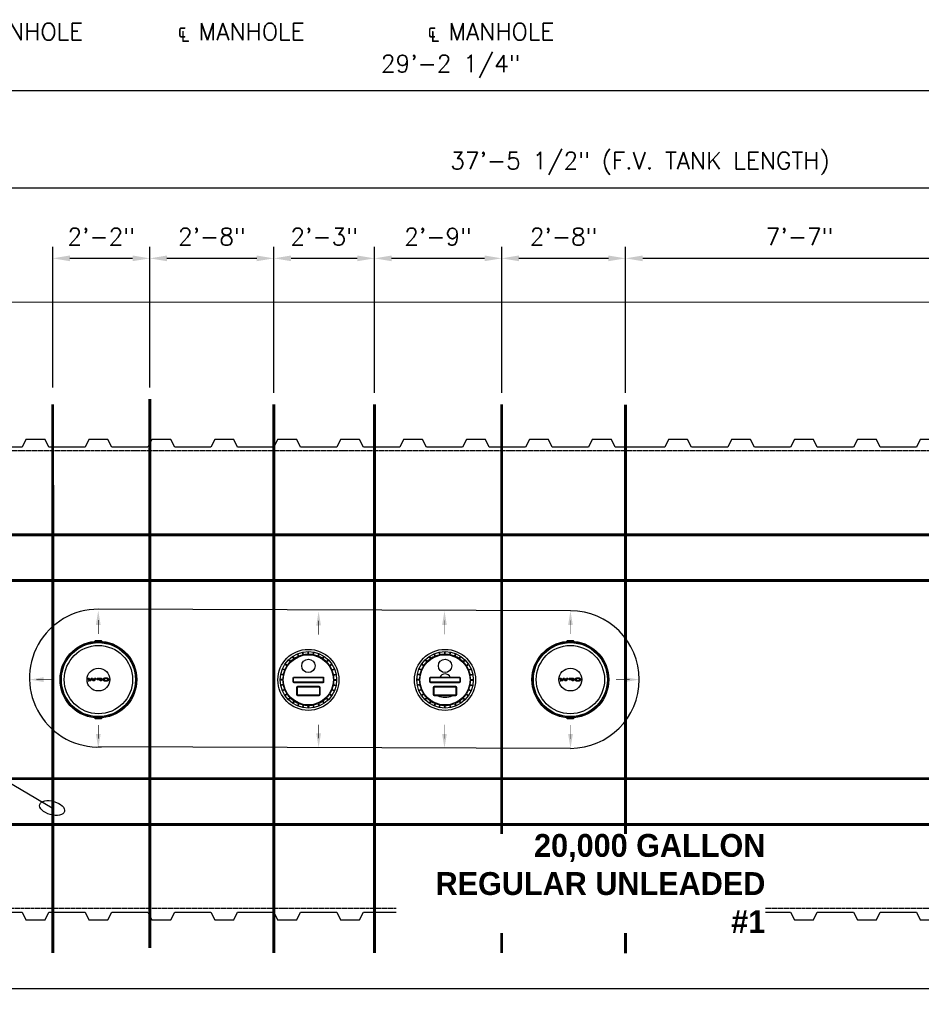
# Model space of a CAD drawing. Extents: x 2893 to 4079, y -406 to 622.
# Tile 32 of 53: x 3336 to 3572, y -18 to 240. Entities that reach past the tile are written whole.
import ezdxf

# ---------------------------------------------------------------- set-up
doc = ezdxf.new("R2010")
doc.units = 0
doc.header["$MEASUREMENT"] = 0
for name, pattern in [('CENTER1', [0.6625, 0.5, -0.075, 0.0125, -0.075]), ('HIDDEN3', [0.1875, 0.125, -0.0625]), ('TANK-SLAB$0$DASHED', [0.75, 0.5, -0.25])]:
    doc.linetypes.add(name, pattern=pattern)
doc.layers.get('0').update_dxf_attribs({"linetype": 'CONTINUOUS'})
for name, color, linetype in [('CENTERLINE', 3, 'CENTER1'), ('DIM', 3, 'CONTINUOUS'), ('REBAR', 4, 'TANK-SLAB$0$DASHED'), ('TANK-DESCRIPTION', 3, 'CONTINUOUS'), ('TANK-MANHOLE-COVER-18', 2, 'CONTINUOUS'), ('TANK-MANHOLE-COVER-HATCH-18', 7, 'CONTINUOUS'), ('TANK-MANWAY', 5, 'CONTINUOUS'), ('TANK-SLAB', 6, 'CONTINUOUS'), ('TANK-SLOPE', 3, 'CONTINUOUS'), ('TANK-UST', 5, 'CONTINUOUS'), ('TEXT', 3, 'CONTINUOUS')]:
    doc.layers.add(name, color=color, linetype=linetype)
doc.layers.add('FREEZE-LINES', color=8, linetype='CONTINUOUS', plot=False)
doc.styles.add('BOLD', font='bold', dxfattribs={"height": 7.2})
doc.styles.add('SIMPLEX', font='simplex')
doc.styles.add('TANK-SLAB$0$SIMPLEX', font='simplex')
doc.dimstyles.new('DIM48', dxfattribs={"dimscale": 48, "dimtxt": 0.09375, "dimasz": 0.09375, "dimexe": 0.0625, "dimexo": 0.0625, "dimgap": 0.0625, "dimtad": 1, "dimdec": 4, "dimzin": 3, "dimdsep": 46, "dimlunit": 4, "dimtxsty": 'SIMPLEX', "dimcen": 0, "dimclrd": 3, "dimclre": 3, "dimclrt": 3, "dimadec": 0, "dimazin": 0, "dimtfac": 1, "dimtdec": 4, "dimtofl": 0, "dimtmove": 2, "dimatfit": 3, "dimfxl": 1, "dimfrac": 2, "dimtolj": 1, "dimtzin": 3, "dimarcsym": 0})

# ---------------------------------------------------------------- blocks, each defined once
blk = doc.blocks.new('*D13')
at = {"layer": 'DIM', "color": 3, "lineweight": -2, "transparency": 16777216}
for p, q in [((3284.25, 3.68), (3071.09, 3.68)), ((3074.09, -27.82), (3074.09, -0.82)), ((3334.3, -32.32), (3071.09, -32.32))]:
    blk.add_line(p, q, dxfattribs=at)
at = {"layer": 'DIM', "color": 3, "transparency": 16777216}
for points in [[(3073.34, -0.82), (3074.84, -0.82), (3074.09, 3.68)], [(3073.34, -27.82), (3074.84, -27.82), (3074.09, -32.32)]]:
    blk.add_solid(points, dxfattribs=at)
at = {"layer": 'DIM', "color": 3, "transparency": 16777216, "insert": (3068.42, -14.32), "char_height": 4.5, "attachment_point": 5, "rotation": 90, "style": 'SIMPLEX'}
blk.add_mtext('\\A1;3\'-0"', dxfattribs=at)
blk = doc.blocks.new('*D33')
at = {"layer": 'DIM', "color": 3, "lineweight": -2, "transparency": 16777216}
blk.add_line((3619.28, 221.12), (3278.03, 221.12), dxfattribs=at)
at = {"layer": 'DIM', "color": 3, "transparency": 16777216}
for points in [[(3278.03, 221.87), (3278.03, 220.37), (3273.53, 221.12)], [(3619.28, 221.87), (3619.28, 220.37), (3623.78, 221.12)]]:
    blk.add_solid(points, dxfattribs=at)
at = {"layer": 'DIM', "color": 3, "transparency": 16777216, "insert": (3448.66, 227.54), "char_height": 4.5, "attachment_point": 5, "style": 'SIMPLEX'}
blk.add_mtext('\\A1;29\'-2 1/4"', dxfattribs=at)
blk = doc.blocks.new('*D40')
at = {"layer": 'DIM', "color": 3, "lineweight": -2, "transparency": 16777216}
for p, q in [((3718.52, 195.65), (3278.03, 195.65)), ((3723.02, 192.68), (3723.02, 192.65))]:
    blk.add_line(p, q, dxfattribs=at)
at = {"layer": 'DIM', "color": 3, "transparency": 16777216}
for points in [[(3278.03, 196.4), (3278.03, 194.9), (3273.53, 195.65)], [(3718.52, 196.4), (3718.52, 194.9), (3723.02, 195.65)]]:
    blk.add_solid(points, dxfattribs=at)
at = {"layer": 'DIM', "color": 3, "transparency": 16777216, "insert": (3498.28, 202.08), "char_height": 4.5, "attachment_point": 5, "style": 'SIMPLEX'}
blk.add_mtext('\\A1;37\'-5 1/2" (F.V. TANK LENGTH)', dxfattribs=at)
blk = doc.blocks.new('*D41')
at = {"layer": 'DIM', "color": 3, "lineweight": -2, "transparency": 16777216}
for p, q in [((3260.46, 3.67), (3182.41, 3.67)), ((3185.41, -27.83), (3185.41, -0.83)), ((3355.25, -32.33), (3182.41, -32.33))]:
    blk.add_line(p, q, dxfattribs=at)
at = {"layer": 'DIM', "color": 3, "transparency": 16777216}
for points in [[(3184.66, -0.83), (3186.16, -0.83), (3185.41, 3.67)], [(3184.66, -27.83), (3186.16, -27.83), (3185.41, -32.33)]]:
    blk.add_solid(points, dxfattribs=at)
at = {"layer": 'DIM', "color": 3, "transparency": 16777216, "insert": (3179.74, -14.33), "char_height": 4.5, "attachment_point": 5, "rotation": 90, "style": 'SIMPLEX'}
blk.add_mtext('\\A1;3\'-0"', dxfattribs=at)
blk = doc.blocks.new('*D50')
at = {"color": 3, "lineweight": -2, "transparency": 16777216}
for p, q in [((3369.76, 143.32), (3369.76, 180.2)), ((3402.29, 141.94), (3402.29, 180.2)), ((3397.79, 177.2), (3374.26, 177.2))]:
    blk.add_line(p, q, dxfattribs=at)
at = {"color": 3, "transparency": 16777216}
for points in [[(3374.26, 177.95), (3374.26, 176.45), (3369.76, 177.2)], [(3397.79, 177.95), (3397.79, 176.45), (3402.29, 177.2)]]:
    blk.add_solid(points, dxfattribs=at)
at = {"color": 3, "transparency": 16777216, "insert": (3386.02, 182.88), "char_height": 4.5, "attachment_point": 5, "style": 'SIMPLEX'}
blk.add_mtext('\\A1;2\'-8"', dxfattribs=at)
blk = doc.blocks.new('*D51')
at = {"color": 3, "lineweight": -2, "transparency": 16777216}
for p, q in [((3344.31, 143.32), (3344.31, 180.2)), ((3369.76, 143.32), (3369.76, 180.2)), ((3365.26, 177.2), (3348.81, 177.2))]:
    blk.add_line(p, q, dxfattribs=at)
at = {"color": 3, "transparency": 16777216}
for points in [[(3348.81, 177.95), (3348.81, 176.45), (3344.31, 177.2)], [(3365.26, 177.95), (3365.26, 176.45), (3369.76, 177.2)]]:
    blk.add_solid(points, dxfattribs=at)
at = {"color": 3, "transparency": 16777216, "insert": (3357.03, 182.88), "char_height": 4.5, "attachment_point": 5, "style": 'SIMPLEX'}
blk.add_mtext('\\A1;2\'-2"', dxfattribs=at)
blk = doc.blocks.new('*D53')
at = {"color": 3, "lineweight": -2, "transparency": 16777216}
for p, q in [((3462.02, 141.94), (3462.02, 180.2)), ((3494.49, 144.94), (3494.49, 180.2)), ((3489.99, 177.2), (3466.52, 177.2))]:
    blk.add_line(p, q, dxfattribs=at)
at = {"color": 3, "transparency": 16777216}
for points in [[(3466.52, 177.95), (3466.52, 176.45), (3462.02, 177.2)], [(3489.99, 177.95), (3489.99, 176.45), (3494.49, 177.2)]]:
    blk.add_solid(points, dxfattribs=at)
at = {"color": 3, "transparency": 16777216, "insert": (3478.26, 182.88), "char_height": 4.5, "attachment_point": 5, "style": 'SIMPLEX'}
blk.add_mtext('\\A1;2\'-8"', dxfattribs=at)
blk = doc.blocks.new('*D54')
at = {"color": 3, "lineweight": -2, "transparency": 16777216}
for p, q in [((3428.67, 141.94), (3428.67, 180.2)), ((3462.02, 141.94), (3462.02, 180.2)), ((3457.52, 177.2), (3433.17, 177.2))]:
    blk.add_line(p, q, dxfattribs=at)
at = {"color": 3, "transparency": 16777216}
for points in [[(3433.17, 177.95), (3433.17, 176.45), (3428.67, 177.2)], [(3457.52, 177.95), (3457.52, 176.45), (3462.02, 177.2)]]:
    blk.add_solid(points, dxfattribs=at)
at = {"color": 3, "transparency": 16777216, "insert": (3445.34, 182.88), "char_height": 4.5, "attachment_point": 5, "style": 'SIMPLEX'}
blk.add_mtext('\\A1;2\'-9"', dxfattribs=at)
blk = doc.blocks.new('*D55')
at = {"color": 3, "lineweight": -2, "transparency": 16777216}
for p, q in [((3402.29, 141.94), (3402.29, 180.2)), ((3428.67, 141.94), (3428.67, 180.2)), ((3424.17, 177.2), (3406.79, 177.2))]:
    blk.add_line(p, q, dxfattribs=at)
at = {"color": 3, "transparency": 16777216}
for points in [[(3406.79, 177.95), (3406.79, 176.45), (3402.29, 177.2)], [(3424.17, 177.95), (3424.17, 176.45), (3428.67, 177.2)]]:
    blk.add_solid(points, dxfattribs=at)
at = {"color": 3, "transparency": 16777216, "insert": (3415.48, 182.88), "char_height": 4.5, "attachment_point": 5, "style": 'SIMPLEX'}
blk.add_mtext('\\A1;2\'-3"', dxfattribs=at)
blk = doc.blocks.new('*D56')
at = {"color": 3, "lineweight": -2, "transparency": 16777216}
for p, q in [((3494.49, 141.94), (3494.49, 180.2)), ((3585.79, 141.94), (3585.79, 180.2)), ((3581.29, 177.2), (3498.99, 177.2))]:
    blk.add_line(p, q, dxfattribs=at)
at = {"color": 3, "transparency": 16777216}
for points in [[(3498.99, 177.95), (3498.99, 176.45), (3494.49, 177.2)], [(3581.29, 177.95), (3581.29, 176.45), (3585.79, 177.2)]]:
    blk.add_solid(points, dxfattribs=at)
at = {"color": 3, "transparency": 16777216, "insert": (3540.14, 182.88), "char_height": 4.5, "attachment_point": 5, "style": 'SIMPLEX'}
blk.add_mtext('\\A1;7\'-7"', dxfattribs=at)

msp = doc.modelspace()

# ---------------------------------------------------------------- hatches: boundary and pattern name
at = {"layer": 'TANK-MANHOLE-COVER-HATCH-18', "linetype": 'Continuous'}
for points in [[(3355.2675, 67.06905), (3355.62838, 67.06899), (3355.16034, 66.33223), (3354.85298, 66.33229), (3354.57728, 66.89217), (3354.30138, 66.33239), (3353.99402, 66.33244), (3353.52625, 67.06937), (3353.88712, 67.0693), (3354.14361, 66.50805), (3354.39756, 67.06921), (3354.75706, 67.06915), (3355.01081, 66.50789)], [(3353.75664, 66.32837, -1), (3353.6057, 66.3284, -1)], [(3479.0175, 67.06905), (3479.37838, 67.06899), (3478.91034, 66.33223), (3478.60298, 66.33229), (3478.32728, 66.89217), (3478.05138, 66.33239), (3477.74402, 66.33244), (3477.27625, 67.06937), (3477.63712, 67.0693), (3477.89361, 66.50805), (3478.14756, 67.06921), (3478.50706, 67.06915), (3478.76081, 66.50789)], [(3477.50664, 66.32837, -1), (3477.3557, 66.3284, -1)]]:
    msp.add_hatch(color=7, dxfattribs=at).paths.add_polyline_path(points)
h = msp.add_hatch(color=7, dxfattribs=at)
h.paths.add_polyline_path([(3356.04001, 67.03461), (3356.11686, 67.05381), (3356.19919, 67.06477), (3356.28426, 67.06887), (3357.09383, 67.06873), (3357.09369, 66.33188), (3356.74929, 66.33195), (3356.74934, 66.61598), (3356.28418, 66.61606), (3356.19911, 66.62019), (3356.11678, 66.63119), (3356.03994, 66.64904), (3355.97134, 66.67512), (3355.91372, 66.70532), (3355.86844, 66.741), (3355.83826, 66.7808), (3355.8218, 66.82197), (3355.82181, 66.86313), (3355.83829, 66.90429), (3355.86848, 66.94271), (3355.91377, 66.97838), (3355.9714, 67.00993)])
h.paths.add_polyline_path([(3356.7494, 66.95353), (3356.28424, 66.95361), (3356.22524, 66.9495), (3356.17035, 66.93854), (3356.12369, 66.92071), (3356.08664, 66.89739), (3356.06468, 66.87132), (3356.05645, 66.84251), (3356.06467, 66.81369), (3356.08662, 66.78624), (3356.12367, 66.76291), (3356.17032, 66.74644), (3356.2252, 66.73408), (3356.2842, 66.73132), (3356.74936, 66.73124)], flags=16)
h = msp.add_hatch(color=7, dxfattribs=at)
h.paths.add_polyline_path([(3357.5617, 66.89575), (3357.62757, 66.9369), (3357.70579, 66.97394), (3357.79498, 67.00548), (3357.89241, 67.03153), (3357.9967, 67.05072), (3358.1051, 67.06306), (3358.21761, 67.06852), (3358.33013, 67.06576), (3358.4399, 67.05751), (3358.54692, 67.04102), (3358.64846, 67.01905), (3358.74176, 66.99022), (3358.82545, 66.9559), (3358.8968, 66.91609), (3358.95716, 66.87217), (3359.00244, 66.82551), (3359.0261, 66.78846), (3359.04359, 66.75141), (3359.05181, 66.69927), (3359.04357, 66.6485), (3359.02023, 66.59773), (3358.98181, 66.54972), (3358.94564, 66.51832), (3358.89672, 66.48387), (3358.82536, 66.44409), (3358.74165, 66.4098), (3358.64834, 66.381), (3358.5468, 66.35769), (3358.43977, 66.34262), (3358.33, 66.33303), (3358.21748, 66.33168), (3358.10497, 66.33719), (3357.99657, 66.34956), (3357.89229, 66.36879), (3357.79487, 66.39488), (3357.70569, 66.42645), (3357.62748, 66.46351), (3357.56163, 66.50469), (3357.50949, 66.54998), (3357.47108, 66.59801), (3357.44776, 66.64879), (3357.43954, 66.69956), (3357.44778, 66.7517), (3357.47112, 66.80109), (3357.50955, 66.84911)])
h.paths.add_polyline_path([(3357.79769, 66.79005), (3357.77435, 66.74615), (3357.76611, 66.6995), (3357.77434, 66.65421), (3357.79765, 66.6103), (3357.83744, 66.56913), (3357.89095, 66.53207), (3357.9568, 66.5005), (3358.03227, 66.47716), (3358.11459, 66.45931), (3358.20104, 66.45106), (3358.29023, 66.45105), (3358.37667, 66.45926), (3358.459, 66.47709), (3358.53448, 66.5004), (3358.60035, 66.53195), (3358.65249, 66.56898), (3358.69229, 66.61014), (3358.717, 66.65404), (3358.72524, 66.69932), (3358.71702, 66.74598), (3358.69233, 66.78989), (3358.65254, 66.83106), (3358.60041, 66.86812), (3358.53455, 66.89832), (3358.45908, 66.92303), (3358.37676, 66.93951), (3358.29032, 66.94776), (3358.20113, 66.94778), (3358.11468, 66.93956), (3358.03235, 66.92311), (3357.95688, 66.89842), (3357.89101, 66.86825), (3357.83749, 66.83121)], flags=16)
h = msp.add_hatch(color=7, dxfattribs=at)
h.paths.add_polyline_path([(3479.79001, 67.03461), (3479.86686, 67.05381), (3479.94919, 67.06477), (3480.03426, 67.06887), (3480.84383, 67.06873), (3480.84369, 66.33188), (3480.49929, 66.33195), (3480.49934, 66.61598), (3480.03418, 66.61606), (3479.94911, 66.62019), (3479.86678, 66.63119), (3479.78994, 66.64904), (3479.72134, 66.67512), (3479.66372, 66.70532), (3479.61844, 66.741), (3479.58826, 66.7808), (3479.5718, 66.82197), (3479.57181, 66.86313), (3479.58829, 66.90429), (3479.61848, 66.94271), (3479.66377, 66.97838), (3479.7214, 67.00993)])
h.paths.add_polyline_path([(3480.4994, 66.95353), (3480.03424, 66.95361), (3479.97524, 66.9495), (3479.92035, 66.93854), (3479.87369, 66.92071), (3479.83664, 66.89739), (3479.81468, 66.87132), (3479.80645, 66.84251), (3479.81467, 66.81369), (3479.83662, 66.78624), (3479.87367, 66.76291), (3479.92032, 66.74644), (3479.9752, 66.73408), (3480.0342, 66.73132), (3480.49936, 66.73124)], flags=16)
h = msp.add_hatch(color=7, dxfattribs=at)
h.paths.add_polyline_path([(3481.3117, 66.89575), (3481.37757, 66.9369), (3481.45579, 66.97394), (3481.54498, 67.00548), (3481.64241, 67.03153), (3481.7467, 67.05072), (3481.8551, 67.06306), (3481.96761, 67.06852), (3482.08013, 67.06576), (3482.1899, 67.05751), (3482.29692, 67.04102), (3482.39846, 67.01905), (3482.49176, 66.99022), (3482.57545, 66.9559), (3482.6468, 66.91609), (3482.70716, 66.87217), (3482.75244, 66.82551), (3482.7761, 66.78846), (3482.79359, 66.75141), (3482.80181, 66.69927), (3482.79357, 66.6485), (3482.77023, 66.59773), (3482.73181, 66.54972), (3482.69564, 66.51832), (3482.64672, 66.48387), (3482.57536, 66.44409), (3482.49165, 66.4098), (3482.39834, 66.381), (3482.2968, 66.35769), (3482.18977, 66.34262), (3482.08, 66.33303), (3481.96748, 66.33168), (3481.85497, 66.33719), (3481.74657, 66.34956), (3481.64229, 66.36879), (3481.54487, 66.39488), (3481.45569, 66.42645), (3481.37748, 66.46351), (3481.31163, 66.50469), (3481.25949, 66.54998), (3481.22108, 66.59801), (3481.19776, 66.64879), (3481.18954, 66.69956), (3481.19778, 66.7517), (3481.22112, 66.80109), (3481.25955, 66.84911)])
h.paths.add_polyline_path([(3481.54769, 66.79005), (3481.52435, 66.74615), (3481.51611, 66.6995), (3481.52434, 66.65421), (3481.54765, 66.6103), (3481.58744, 66.56913), (3481.64095, 66.53207), (3481.7068, 66.5005), (3481.78227, 66.47716), (3481.86459, 66.45931), (3481.95104, 66.45106), (3482.04023, 66.45105), (3482.12667, 66.45926), (3482.209, 66.47709), (3482.28448, 66.5004), (3482.35035, 66.53195), (3482.40249, 66.56898), (3482.44229, 66.61014), (3482.467, 66.65404), (3482.47524, 66.69932), (3482.46702, 66.74598), (3482.44233, 66.78989), (3482.40254, 66.83106), (3482.35041, 66.86812), (3482.28455, 66.89832), (3482.20908, 66.92303), (3482.12676, 66.93951), (3482.04032, 66.94776), (3481.95113, 66.94778), (3481.86468, 66.93956), (3481.78235, 66.92311), (3481.70688, 66.89842), (3481.64101, 66.86825), (3481.58749, 66.83121)], flags=16)

# ---------------------------------------------------------------- linework, layer by layer
at = {"layer": 'CENTERLINE'}
msp.add_line((3494.49354, 141.94268), (3494.49354, 180.2706), dxfattribs=at)
at = {"layer": 'FREEZE-LINES', "linetype": 'Continuous'}
msp.add_line((2892.65601, -14.31593), (4008.65601, -14.31593), dxfattribs=at)
at = {"layer": 'REBAR', "const_width": 0.75}
for points in [[(3369.75541, 140.32023), (3369.75955, -3.68932)], [(3344.30846, 138.94103), (3344.3126, -5.06852)], [(3402.2863, 138.94103), (3402.29045, -5.06852)], [(3428.66536, 138.94009), (3428.66122, -5.06946)], [(3462.02149, 138.94009), (3462.01734, -5.06946)], [(3494.49384, 138.8518), (3494.4897, -5.15775)], [(3305.79583, 104.68407), (3683.78419, 104.68407)], [(3305.79583, 92.68407), (3683.78419, 92.68407)], [(3305.79583, 40.68407), (3683.78419, 40.68407)], [(3305.79583, 28.68407), (3683.78419, 28.68407)]]:
    msp.add_lwpolyline(points, dxfattribs=at)
at = {"layer": 'TANK-MANHOLE-COVER-18', "color": 1, "linetype": 'Continuous'}
for p, q in [((3356.93826, 56.57733), (3357.19764, 56.83799)), ((3480.68826, 56.57733), (3480.94764, 56.83799))]:
    msp.add_line(p, q, dxfattribs=at)
at = {"layer": 'TANK-MANHOLE-COVER-18', "color": 4, "linetype": 'Continuous'}
for points in [[(3355.58213, 76.97039), (3356.99133, 76.97014, -0.196009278), (3357.03502, 76.95232), (3357.29131, 76.7016, -0.904675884), (3357.28771, 56.66463), (3357.03133, 56.41401, -0.196009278), (3356.98762, 56.3962), (3355.57843, 56.39645, -0.196009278), (3355.53473, 56.41428), (3355.2786, 56.66484, -0.904814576), (3355.28221, 76.70212), (3355.53843, 76.95259, -0.196009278)], [(3479.33213, 76.97039), (3480.74133, 76.97014, -0.196009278), (3480.78502, 76.95232), (3481.04131, 76.7016, -0.904675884), (3481.03771, 56.66463), (3480.78133, 56.41401, -0.196009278), (3480.73762, 56.3962), (3479.32843, 56.39645, -0.196009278), (3479.28473, 56.41428), (3479.0286, 56.66484, -0.904814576), (3479.03221, 76.70212), (3479.28843, 76.95259, -0.196009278)]]:
    msp.add_lwpolyline(points, format="xyb", close=True, dxfattribs=at)
at = {"layer": 'TANK-MANHOLE-COVER-18', "color": 1, "linetype": 'Continuous'}
for points in [[(3355.38638, 56.92741, -0.912362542), (3355.38989, 76.43951), (3355.42611, 76.36425, -0.044356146), (3357.1471, 76.36382), (3357.18201, 76.43919, -0.912362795), (3357.17849, 56.92708), (3357.14361, 57.00247, -0.044356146), (3355.42263, 57.00266)], [(3357.1167, 76.3954), (3357.14491, 76.45693), (3356.90346, 76.69847), (3355.66853, 76.6987), (3355.42699, 76.45724), (3355.45641, 76.3958, -0.042658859)], [(3479.13638, 56.92741, -0.912362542), (3479.13989, 76.43951), (3479.17611, 76.36425, -0.044356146), (3480.8971, 76.36382), (3480.93201, 76.43919, -0.912362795), (3480.92849, 56.92708), (3480.89361, 57.00247, -0.044356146), (3479.17263, 57.00266)], [(3480.8667, 76.3954), (3480.89491, 76.45693), (3480.65346, 76.69847), (3479.41853, 76.6987), (3479.17699, 76.45724), (3479.20641, 76.3958, -0.042658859)], [(3357.1132, 56.9709), (3357.1414, 56.90935), (3356.89985, 56.6679), (3355.66492, 56.66812), (3355.42347, 56.90966), (3355.45292, 56.97109, 0.042658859)], [(3480.8632, 56.9709), (3480.8914, 56.90935), (3480.64985, 56.6679), (3479.41492, 56.66812), (3479.17347, 56.90966), (3479.20292, 56.97109, 0.042658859)]]:
    msp.add_lwpolyline(points, format="xyb", close=True, dxfattribs=at)
at = {"layer": 'TANK-MANHOLE-COVER-18', "color": 2, "linetype": 'Continuous'}
for centre, radius in [((3356.28419, 66.6833), 9.70655), ((3356.28419, 66.6833), 8.9505), ((3480.03419, 66.6833), 9.70655), ((3480.03419, 66.6833), 8.9505), ((3356.28419, 66.6833), 2.98304), ((3480.03419, 66.6833), 2.98304)]:
    msp.add_circle(centre, radius, dxfattribs=at)
at = {"layer": 'TANK-MANHOLE-COVER-HATCH-18', "color": 7, "linetype": 'Continuous'}
for points in [[(3355.16034, 66.33223), (3354.85298, 66.33229), (3354.57728, 66.89217), (3354.30138, 66.33239), (3353.99402, 66.33244), (3353.52625, 67.06937), (3353.88712, 67.0693), (3354.14361, 66.50805), (3354.39756, 67.06921), (3354.75706, 67.06915), (3355.01081, 66.50789), (3355.2675, 67.06905), (3355.62838, 67.06899)], [(3356.04001, 67.03461), (3356.11686, 67.05381), (3356.19919, 67.06477), (3356.28426, 67.06887), (3357.09383, 67.06873), (3357.09369, 66.33188), (3356.74929, 66.33195), (3356.74934, 66.61598), (3356.28418, 66.61606), (3356.19911, 66.62019), (3356.11678, 66.63119), (3356.03994, 66.64904), (3355.97134, 66.67512), (3355.91372, 66.70532), (3355.86844, 66.741), (3355.83826, 66.7808), (3355.8218, 66.82197), (3355.82181, 66.86313), (3355.83829, 66.90429), (3355.86848, 66.94271), (3355.91377, 66.97838), (3355.9714, 67.00993)], [(3356.17035, 66.93854), (3356.22524, 66.9495), (3356.28424, 66.95361), (3356.7494, 66.95353), (3356.74936, 66.73124), (3356.2842, 66.73132), (3356.2252, 66.73408), (3356.17032, 66.74644), (3356.12367, 66.76291), (3356.08662, 66.78624), (3356.06467, 66.81369), (3356.05645, 66.84251), (3356.06468, 66.87132), (3356.08664, 66.89739), (3356.12369, 66.92071)], [(3357.43954, 66.69956), (3357.44776, 66.64879), (3357.47108, 66.59801), (3357.50949, 66.54998), (3357.56163, 66.50469), (3357.62748, 66.46351), (3357.70569, 66.42645), (3357.79487, 66.39488), (3357.89229, 66.36879), (3357.99657, 66.34956), (3358.10497, 66.33719), (3358.21748, 66.33168), (3358.33, 66.33303), (3358.43977, 66.34262), (3358.5468, 66.35769), (3358.64834, 66.381), (3358.74165, 66.4098), (3358.82536, 66.44409), (3358.89672, 66.48387), (3358.94564, 66.51832), (3358.98181, 66.54972), (3359.02023, 66.59773), (3359.04357, 66.6485), (3359.05181, 66.69927), (3359.04359, 66.75141), (3359.0261, 66.78846), (3359.00244, 66.82551), (3358.95716, 66.87217), (3358.8968, 66.91609), (3358.82545, 66.9559), (3358.74176, 66.99022), (3358.64846, 67.01905), (3358.54692, 67.04102), (3358.4399, 67.05751), (3358.33013, 67.06576), (3358.21761, 67.06852), (3358.1051, 67.06306), (3357.9967, 67.05072), (3357.89241, 67.03153), (3357.79498, 67.00548), (3357.70579, 66.97394), (3357.62757, 66.9369), (3357.5617, 66.89575), (3357.50955, 66.84911), (3357.47112, 66.80109), (3357.44778, 66.7517)], [(3357.95688, 66.89842), (3357.89101, 66.86825), (3357.83749, 66.83121), (3357.79769, 66.79005), (3357.77435, 66.74615), (3357.76611, 66.6995), (3357.77434, 66.65421), (3357.79765, 66.6103), (3357.83744, 66.56913), (3357.89095, 66.53207), (3357.9568, 66.5005), (3358.03227, 66.47716), (3358.11459, 66.45931), (3358.20104, 66.45106), (3358.29023, 66.45105), (3358.37667, 66.45926), (3358.459, 66.47709), (3358.53448, 66.5004), (3358.60035, 66.53195), (3358.65249, 66.56898), (3358.69229, 66.61014), (3358.717, 66.65404), (3358.72524, 66.69932), (3358.71702, 66.74598), (3358.69233, 66.78989), (3358.65254, 66.83106), (3358.60041, 66.86812), (3358.53455, 66.89832), (3358.45908, 66.92303), (3358.37676, 66.93951), (3358.29032, 66.94776), (3358.20113, 66.94778), (3358.11468, 66.93956), (3358.03235, 66.92311)], [(3478.91034, 66.33223), (3478.60298, 66.33229), (3478.32728, 66.89217), (3478.05138, 66.33239), (3477.74402, 66.33244), (3477.27625, 67.06937), (3477.63712, 67.0693), (3477.89361, 66.50805), (3478.14756, 67.06921), (3478.50706, 67.06915), (3478.76081, 66.50789), (3479.0175, 67.06905), (3479.37838, 67.06899)], [(3479.79001, 67.03461), (3479.86686, 67.05381), (3479.94919, 67.06477), (3480.03426, 67.06887), (3480.84383, 67.06873), (3480.84369, 66.33188), (3480.49929, 66.33195), (3480.49934, 66.61598), (3480.03418, 66.61606), (3479.94911, 66.62019), (3479.86678, 66.63119), (3479.78994, 66.64904), (3479.72134, 66.67512), (3479.66372, 66.70532), (3479.61844, 66.741), (3479.58826, 66.7808), (3479.5718, 66.82197), (3479.57181, 66.86313), (3479.58829, 66.90429), (3479.61848, 66.94271), (3479.66377, 66.97838), (3479.7214, 67.00993)], [(3479.92035, 66.93854), (3479.97524, 66.9495), (3480.03424, 66.95361), (3480.4994, 66.95353), (3480.49936, 66.73124), (3480.0342, 66.73132), (3479.9752, 66.73408), (3479.92032, 66.74644), (3479.87367, 66.76291), (3479.83662, 66.78624), (3479.81467, 66.81369), (3479.80645, 66.84251), (3479.81468, 66.87132), (3479.83664, 66.89739), (3479.87369, 66.92071)], [(3481.18954, 66.69956), (3481.19776, 66.64879), (3481.22108, 66.59801), (3481.25949, 66.54998), (3481.31163, 66.50469), (3481.37748, 66.46351), (3481.45569, 66.42645), (3481.54487, 66.39488), (3481.64229, 66.36879), (3481.74657, 66.34956), (3481.85497, 66.33719), (3481.96748, 66.33168), (3482.08, 66.33303), (3482.18977, 66.34262), (3482.2968, 66.35769), (3482.39834, 66.381), (3482.49165, 66.4098), (3482.57536, 66.44409), (3482.64672, 66.48387), (3482.69564, 66.51832), (3482.73181, 66.54972), (3482.77023, 66.59773), (3482.79357, 66.6485), (3482.80181, 66.69927), (3482.79359, 66.75141), (3482.7761, 66.78846), (3482.75244, 66.82551), (3482.70716, 66.87217), (3482.6468, 66.91609), (3482.57545, 66.9559), (3482.49176, 66.99022), (3482.39846, 67.01905), (3482.29692, 67.04102), (3482.1899, 67.05751), (3482.08013, 67.06576), (3481.96761, 67.06852), (3481.8551, 67.06306), (3481.7467, 67.05072), (3481.64241, 67.03153), (3481.54498, 67.00548), (3481.45579, 66.97394), (3481.37757, 66.9369), (3481.3117, 66.89575), (3481.25955, 66.84911), (3481.22112, 66.80109), (3481.19778, 66.7517)], [(3481.70688, 66.89842), (3481.64101, 66.86825), (3481.58749, 66.83121), (3481.54769, 66.79005), (3481.52435, 66.74615), (3481.51611, 66.6995), (3481.52434, 66.65421), (3481.54765, 66.6103), (3481.58744, 66.56913), (3481.64095, 66.53207), (3481.7068, 66.5005), (3481.78227, 66.47716), (3481.86459, 66.45931), (3481.95104, 66.45106), (3482.04023, 66.45105), (3482.12667, 66.45926), (3482.209, 66.47709), (3482.28448, 66.5004), (3482.35035, 66.53195), (3482.40249, 66.56898), (3482.44229, 66.61014), (3482.467, 66.65404), (3482.47524, 66.69932), (3482.46702, 66.74598), (3482.44233, 66.78989), (3482.40254, 66.83106), (3482.35041, 66.86812), (3482.28455, 66.89832), (3482.20908, 66.92303), (3482.12676, 66.93951), (3482.04032, 66.94776), (3481.95113, 66.94778), (3481.86468, 66.93956), (3481.78235, 66.92311)]]:
    msp.add_lwpolyline(points, close=True, dxfattribs=at)
for centre in [(3353.68117, 66.32838), (3477.43117, 66.32838)]:
    msp.add_circle(centre, 0.07547, dxfattribs=at)
at = {"layer": 'TANK-MANWAY'}
for p, q in [((3407.56317, 72.15305), (3407.17241, 72.73763)), ((3407.66709, 72.22252), (3407.27633, 72.80709)), ((3408.71606, 72.78346), (3408.44685, 73.43304)), ((3408.83154, 72.83132), (3408.56233, 73.48089)), ((3409.96978, 73.17684), (3409.83247, 73.86645)), ((3410.09238, 73.20124), (3409.95507, 73.89086)), ((3411.27616, 73.31806), (3411.27603, 74.02122)), ((3411.40116, 73.31809), (3411.40103, 74.02124)), ((3412.58499, 73.20172), (3412.72203, 73.89138)), ((3412.70759, 73.17735), (3412.84464, 73.86702)), ((3413.84597, 72.83227), (3414.11493, 73.48195)), ((3413.96146, 72.78445), (3414.23042, 73.43413)), ((3415.01064, 72.22391), (3415.40118, 72.80863)), ((3415.11459, 72.15448), (3415.50513, 72.73921)), ((3443.38931, 72.1536), (3442.99855, 72.73817)), ((3443.49323, 72.22306), (3443.10247, 72.80764)), ((3444.5422, 72.784), (3444.27299, 73.43358)), ((3444.65767, 72.83186), (3444.38847, 73.48144)), ((3445.79592, 73.17738), (3445.65861, 73.867)), ((3445.91851, 73.20179), (3445.78121, 73.89141)), ((3447.1023, 73.31861), (3447.10216, 74.02176)), ((3447.2273, 73.31863), (3447.22716, 74.02178)), ((3448.41112, 73.20226), (3448.54817, 73.89193)), ((3448.53373, 73.1779), (3448.67078, 73.86757)), ((3449.6721, 72.83281), (3449.94107, 73.48249)), ((3449.7876, 72.785), (3450.05656, 73.43468)), ((3450.83678, 72.22446), (3451.22732, 72.80918)), ((3450.94073, 72.15503), (3451.33127, 72.73975)), ((3405.73154, 70.28623), (3405.14681, 70.67677)), ((3405.80097, 70.39018), (3405.21624, 70.78072)), ((3406.55542, 71.30984), (3406.05812, 71.80695)), ((3406.64379, 71.39825), (3406.1465, 71.89536)), ((3416.03425, 71.40003), (3416.53136, 71.89732)), ((3416.12266, 71.31165), (3416.61977, 71.80895)), ((3416.87746, 70.39228), (3417.46204, 70.78304)), ((3416.94693, 70.28836), (3417.53151, 70.67912)), ((3441.55768, 70.28677), (3440.97295, 70.67731)), ((3441.6271, 70.39072), (3441.04238, 70.78126)), ((3442.38156, 71.31039), (3441.88426, 71.8075)), ((3442.46993, 71.39879), (3441.97263, 71.8959)), ((3451.86039, 71.40057), (3452.3575, 71.89787)), ((3451.9488, 71.3122), (3452.44591, 71.8095)), ((3452.7036, 70.39282), (3453.28818, 70.78358)), ((3452.77307, 70.2889), (3453.35764, 70.67966)), ((3404.75373, 67.86058), (3404.06406, 67.99762)), ((3404.77809, 67.98318), (3404.08843, 68.12023)), ((3405.12318, 69.12156), (3404.4735, 69.39052)), ((3405.171, 69.23705), (3404.52132, 69.50601)), ((3417.50787, 69.23939), (3418.15745, 69.5086)), ((3417.55573, 69.12391), (3418.20531, 69.39312)), ((3417.90125, 67.98567), (3418.59086, 68.12297)), ((3417.92566, 67.86307), (3418.61527, 68.00038)), ((3440.57987, 67.86112), (3439.8902, 67.99817)), ((3440.60423, 67.98372), (3439.91456, 68.12077)), ((3440.94932, 69.1221), (3440.29964, 69.39106)), ((3440.99713, 69.23759), (3440.34745, 69.50656)), ((3453.33401, 69.23993), (3453.98359, 69.50914)), ((3453.38187, 69.12446), (3454.03144, 69.39366)), ((3453.72738, 67.98621), (3454.417, 68.12352)), ((3453.75179, 67.86362), (3454.44141, 68.00093)), ((3404.63736, 66.67675), (3403.93421, 66.67661)), ((3404.63739, 66.55175), (3403.93423, 66.55161)), ((3404.7542, 65.36797), (3404.06459, 65.23066)), ((3404.77861, 65.24537), (3404.089, 65.10806)), ((3417.90177, 65.24786), (3418.59143, 65.11081)), ((3417.92613, 65.37046), (3418.6158, 65.23341)), ((3418.04248, 66.67929), (3418.74563, 66.67942)), ((3418.0425, 66.55429), (3418.74565, 66.55442)), ((3440.4635, 66.67729), (3439.76035, 66.67716)), ((3440.46352, 66.55229), (3439.76037, 66.55216)), ((3440.58034, 65.36851), (3439.89073, 65.2312)), ((3440.60475, 65.24592), (3439.91514, 65.10861)), ((3453.7279, 65.2484), (3454.41757, 65.11136)), ((3453.75227, 65.37101), (3454.44193, 65.23396)), ((3453.86861, 66.67983), (3454.57177, 66.67997)), ((3453.86864, 66.55483), (3454.57179, 66.55497)), ((3405.12413, 64.10713), (3404.47456, 63.83792)), ((3405.17199, 63.99165), (3404.52241, 63.72244)), ((3405.73293, 62.94268), (3405.14835, 62.55192)), ((3405.8024, 62.83876), (3405.21782, 62.448)), ((3416.8789, 62.84086), (3417.46362, 62.45032)), ((3416.94832, 62.94481), (3417.53305, 62.55427)), ((3417.50886, 63.99399), (3418.15854, 63.72503)), ((3417.55668, 64.10948), (3418.20636, 63.84052)), ((3440.95027, 64.10767), (3440.30069, 63.83846)), ((3440.99813, 63.99219), (3440.34855, 63.72299)), ((3441.55907, 62.94323), (3440.97449, 62.55246)), ((3441.62853, 62.83931), (3441.04396, 62.44854)), ((3452.70503, 62.84141), (3453.28976, 62.45087)), ((3452.77446, 62.94535), (3453.35918, 62.55481)), ((3453.335, 63.99453), (3453.98468, 63.72557)), ((3453.38282, 64.11003), (3454.0325, 63.84106)), ((3406.5572, 61.91938), (3406.06009, 61.42208)), ((3406.64561, 61.83101), (3406.1485, 61.33371)), ((3407.56527, 61.07655), (3407.17473, 60.49183)), ((3407.66922, 61.00713), (3407.27868, 60.4224)), ((3408.7184, 60.44658), (3408.44944, 59.7969)), ((3408.83389, 60.39877), (3408.56493, 59.74909)), ((3409.89558, 60.05367), (3409.75853, 59.364)), ((3410.01818, 60.02931), (3409.88114, 59.33964)), ((3411.20201, 59.91294), (3411.20214, 59.20978)), ((3411.32701, 59.91296), (3411.32714, 59.20981)), ((3412.51079, 60.02978), (3412.6481, 59.34016)), ((3412.63339, 60.05419), (3412.7707, 59.36457)), ((3413.84832, 60.39972), (3414.11753, 59.75014)), ((3413.9638, 60.44758), (3414.23301, 59.798)), ((3415.01277, 61.00852), (3415.40353, 60.42394)), ((3415.11669, 61.07798), (3415.50745, 60.49341)), ((3416.03607, 61.83279), (3416.53336, 61.33568)), ((3416.12444, 61.9212), (3416.62174, 61.42409)), ((3442.38334, 61.91993), (3441.88623, 61.42263)), ((3442.47175, 61.83156), (3441.97464, 61.33426)), ((3443.39141, 61.0771), (3443.00087, 60.49237)), ((3443.49536, 61.00767), (3443.10482, 60.42295)), ((3444.54454, 60.44713), (3444.27558, 59.79745)), ((3444.66003, 60.39932), (3444.39107, 59.74964)), ((3445.72172, 60.05421), (3445.58467, 59.36455)), ((3445.84432, 60.02985), (3445.70727, 59.34018)), ((3447.02815, 59.91348), (3447.02828, 59.21033)), ((3447.15315, 59.9135), (3447.15328, 59.21035)), ((3448.33693, 60.03032), (3448.47424, 59.34071)), ((3448.45953, 60.05473), (3448.59683, 59.36512)), ((3449.67446, 60.40027), (3449.94367, 59.75069)), ((3449.78994, 60.44812), (3450.05915, 59.79855)), ((3450.83891, 61.00906), (3451.22967, 60.42449)), ((3450.94283, 61.07853), (3451.33359, 60.49395)), ((3451.8622, 61.83334), (3452.3595, 61.33623)), ((3451.95058, 61.92174), (3452.44787, 61.42463))]:
    msp.add_line(p, q, dxfattribs=at)
for points in [[(3407.33984, 67.11476, -0.414213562), (3407.58979, 67.36481), (3415.08979, 67.36623, -0.414213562), (3415.33984, 67.11628), (3415.34002, 66.11628, -0.414213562), (3415.09007, 65.86623), (3407.59007, 65.86481, -0.414213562), (3407.34003, 66.11476)], [(3407.46484, 67.11478, -0.414213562), (3407.58981, 67.23981), (3415.08981, 67.24123, -0.414213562), (3415.21484, 67.11625), (3415.21502, 66.11625, -0.414213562), (3415.09005, 65.99123), (3407.59005, 65.98981, -0.414213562), (3407.46503, 66.11478)], [(3443.16597, 67.11531, -0.414213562), (3443.41593, 67.36535), (3450.91593, 67.36677, -0.414213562), (3451.16597, 67.11682), (3451.16616, 66.11682, -0.414213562), (3450.91621, 65.86677), (3443.41621, 65.86535, -0.414213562), (3443.16616, 66.11531)], [(3443.29097, 67.11533, -0.414213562), (3443.41595, 67.24035), (3450.91595, 67.24177, -0.414213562), (3451.04097, 67.1168), (3451.04116, 66.1168, -0.414213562), (3450.91619, 65.99177), (3443.41619, 65.99035, -0.414213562), (3443.29116, 66.11533)], [(3408.34029, 64.69706, -0.414213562), (3408.59025, 64.9471), (3414.09025, 64.94815, -0.414213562), (3414.34029, 64.69819), (3414.34067, 62.69819, -0.414213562), (3414.09072, 62.44815), (3408.59072, 62.4471, -0.414213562), (3408.34067, 62.69706)], [(3408.46529, 64.69708, -0.414213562), (3408.59027, 64.8221), (3414.09027, 64.82315, -0.414213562), (3414.21529, 64.69817), (3414.21567, 62.69817, -0.414213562), (3414.0907, 62.57315), (3408.5907, 62.5721, -0.414213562), (3408.46567, 62.69708)], [(3444.16643, 64.6976, -0.414213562), (3444.41638, 64.94765), (3449.91638, 64.94869, -0.414213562), (3450.16643, 64.69874), (3450.16681, 62.69874, -0.414213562), (3449.91686, 62.44869), (3444.41686, 62.44765, -0.414213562), (3444.16681, 62.6976)], [(3444.29143, 64.69762, -0.414213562), (3444.41641, 64.82265), (3449.91641, 64.82369, -0.414213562), (3450.04143, 64.69871), (3450.04181, 62.69871, -0.414213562), (3449.91683, 62.57369), (3444.41683, 62.57265, -0.414213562), (3444.29181, 62.69762)]]:
    msp.add_lwpolyline(points, format="xyb", close=True, dxfattribs=at)
for centre, radius in [((3411.33993, 66.61552), 8.0008), ((3411.33993, 66.61552), 7.40597), ((3411.33993, 66.61552), 6.57785), ((3447.16607, 66.61606), 8.0008), ((3447.16607, 66.61606), 7.40597), ((3447.16607, 66.61606), 6.57785), ((3411.33923, 70.28669), 1.75), ((3447.16537, 70.28724), 1.75)]:
    msp.add_circle(centre, radius, dxfattribs=at)
for centre, radius, start, end in [((3411.33993, 66.61552), 6.70285, 113.045117, 123.2266044), ((3411.33993, 66.61552), 6.70285, 101.7951168, 111.9766044), ((3411.33993, 66.61552), 6.70285, 90.545117, 100.7266045), ((3411.33993, 66.61552), 6.70285, 79.2951167, 89.4766046), ((3411.33993, 66.61552), 6.70285, 68.0451166, 78.2266044), ((3411.33993, 66.61552), 6.70285, 56.7951168, 66.9766042), ((3447.16607, 66.61606), 6.70285, 113.045117, 123.2266044), ((3447.16607, 66.61606), 6.70285, 101.7951168, 111.9766044), ((3447.16607, 66.61606), 6.70285, 90.545117, 100.7266045), ((3447.16607, 66.61606), 6.70285, 79.2951167, 89.4766046), ((3447.16607, 66.61606), 6.70285, 68.0451166, 78.2266044), ((3447.16607, 66.61606), 6.70285, 56.7951168, 66.9766042), ((3411.33993, 66.61552), 6.70285, 146.7951168, 156.9766045), ((3411.33993, 66.61552), 6.70285, 135.5451167, 145.7266044), ((3411.33993, 66.61552), 6.70285, 124.2951162, 134.4766042), ((3411.33993, 66.61552), 6.70285, 45.5451167, 55.7266042), ((3411.33993, 66.61552), 6.70285, 34.2951167, 44.4766045), ((3411.33993, 66.61552), 6.70285, 23.0451168, 33.2266044), ((3447.16607, 66.61606), 6.70285, 146.7951168, 156.9766045), ((3447.16607, 66.61606), 6.70285, 135.5451167, 145.7266044), ((3447.16607, 66.61606), 6.70285, 124.2951162, 134.4766042), ((3447.16607, 66.61606), 6.70285, 45.5451167, 55.7266042), ((3447.16607, 66.61606), 6.70285, 34.2951167, 44.4766045), ((3447.16607, 66.61606), 6.70285, 23.0451168, 33.2266044), ((3411.33993, 66.61552), 6.70285, 169.2951167, 179.4766043), ((3411.33993, 66.61552), 6.70285, 158.0451167, 168.2266044), ((3411.33993, 66.61552), 6.70285, 11.7951168, 21.9766044), ((3411.33993, 66.61552), 6.70285, 0.5451168, 10.7266045), ((3447.16607, 66.61606), 6.70285, 169.2951167, 179.4766043), ((3447.16607, 66.61606), 6.70285, 158.0451167, 168.2266044), ((3447.16607, 66.61606), 1.57785, 28.3917507, 151.6299704), ((3447.16607, 66.61606), 6.70285, 11.7951168, 21.9766044), ((3447.16607, 66.61606), 6.70285, 0.5451168, 10.7266045), ((3411.33993, 66.61552), 6.70285, 180.5451168, 190.7266045), ((3411.33993, 66.61552), 6.70285, 191.7951168, 201.9766044), ((3411.33993, 66.61552), 6.70285, 338.0451167, 348.2266044), ((3411.33993, 66.61552), 6.70285, 349.2951167, 359.4766043), ((3447.16607, 66.61606), 6.70285, 180.5451168, 190.7266045), ((3447.16607, 66.61606), 6.70285, 191.7951168, 201.9766044), ((3447.16607, 66.61606), 6.70285, 338.0451167, 348.2266044), ((3447.16607, 66.61606), 6.70285, 349.2951167, 359.4766043), ((3411.33993, 66.61552), 6.70285, 203.0451168, 213.2266044), ((3411.33993, 66.61552), 6.70285, 214.2951167, 224.4766045), ((3411.33993, 66.61552), 6.70285, 315.5451167, 325.7266044), ((3411.33993, 66.61552), 6.70285, 326.7951168, 336.9766045), ((3447.16607, 66.61606), 6.70285, 203.0451168, 213.2266044), ((3447.16607, 66.61606), 6.70285, 214.2951167, 224.4766045), ((3447.16607, 66.61606), 4.57785, 245.5782364, 294.4434839), ((3447.16607, 66.61606), 6.70285, 315.5451167, 325.7266044), ((3447.16607, 66.61606), 6.70285, 326.7951168, 336.9766045), ((3411.33993, 66.61552), 6.70285, 225.5451167, 235.7266042), ((3411.33993, 66.61552), 6.70285, 236.7951168, 246.9766042), ((3411.33993, 66.61552), 6.70285, 248.0451166, 258.2266044), ((3411.33993, 66.61552), 6.70285, 259.2951167, 269.4766046), ((3411.33993, 66.61552), 6.70285, 270.545117, 280.7266045), ((3411.33993, 66.61552), 6.70285, 281.7951168, 291.9766044), ((3411.33993, 66.61552), 6.70285, 293.045117, 303.2266044), ((3411.33993, 66.61552), 6.70285, 304.2951162, 314.4766042), ((3447.16607, 66.61606), 6.70285, 225.5451167, 235.7266042), ((3447.16607, 66.61606), 6.70285, 236.7951168, 246.9766042), ((3447.16607, 66.61606), 6.70285, 248.0451166, 258.2266044), ((3447.16607, 66.61606), 6.70285, 259.2951167, 269.4766046), ((3447.16607, 66.61606), 6.70285, 270.545117, 280.7266045), ((3447.16607, 66.61606), 6.70285, 281.7951168, 291.9766044), ((3447.16607, 66.61606), 6.70285, 293.045117, 303.2266044), ((3447.16607, 66.61606), 6.70285, 304.2951162, 314.4766042)]:
    msp.add_arc(centre, radius, start, end, dxfattribs=at)
at = {"layer": 'TANK-SLAB'}
msp.add_lwpolyline([(3212.91667, -194.31593), (3212.91667, 165.83043), (3759.03419, 165.68407), (3759.03419, -194.31593)], close=True, dxfattribs=at)
at = {"layer": 'TANK-SLOPE'}
for p, q in [((3480.06942, 84.71807), (3356.29122, 85.15744)), ((3480.06942, 48.64853), (3356.29464, 49.01482))]:
    msp.add_line(p, q, dxfattribs=at)
at = {"layer": 'TANK-SLOPE', "const_width": 0.125}
for points in [[(3356.24594, 82.29982), (3356.24663, 78.65903)], [(3414.02082, 82.12797), (3414.02151, 78.48718)], [(3447.02053, 82.23391), (3447.02122, 78.59312)], [(3480.05925, 82.25077), (3480.05994, 78.60998)], [(3343.65287, 66.66914), (3340.01209, 66.67862)], [(3340.71539, 66.6833), (3344.35618, 66.6833)], [(3495.60299, 66.6833), (3491.9622, 66.6833)], [(3356.25184, 51.17482), (3356.25115, 54.8156)], [(3414.02125, 51.23606), (3414.02056, 54.87685)], [(3447.02282, 51.1872), (3447.02213, 54.82799)], [(3480.06515, 51.12577), (3480.06446, 54.76656)]]:
    msp.add_lwpolyline(points, dxfattribs=at)
at = {"layer": 'TANK-SLOPE'}
for centre, radius, start, end in [((3356.29122, 67.07732), 18.08012, 89.95249, 272.5450255), ((3480.06822, 66.6833), 18.03477, 270.0037864, 89.9961889)]:
    msp.add_arc(centre, radius, start, end, dxfattribs=at)
for points in [[(3355.62117, 81.0497), (3356.24546, 84.79982), (3356.87117, 81.04993)], [(3413.39606, 80.87785), (3414.02035, 84.62797), (3414.64606, 80.87809)], [(3446.39577, 80.98379), (3447.02006, 84.73391), (3447.64577, 80.98403)], [(3479.43449, 81.00065), (3480.05878, 84.75077), (3480.68449, 81.00089)], [(3341.96539, 66.0583), (3338.21539, 66.6833), (3341.96539, 67.3083)], [(3341.96375, 66.04854), (3338.21539, 66.6833), (3341.96701, 67.29853)], [(3494.35299, 66.0583), (3498.10299, 66.6833), (3494.35299, 67.3083)], [(3355.6266, 52.4247), (3356.25231, 48.67482), (3356.8766, 52.42494)], [(3413.39453, 52.59388), (3414.02024, 48.84399), (3414.64453, 52.59411)], [(3446.39758, 52.43709), (3447.02329, 48.6872), (3447.64758, 52.43732)], [(3479.43992, 52.37565), (3480.06563, 48.62577), (3480.68992, 52.37589)]]:
    msp.add_solid(points, dxfattribs=at)
at = {"layer": 'TANK-UST'}
msp.add_lwpolyline([(3576.78419, 129.68407), (3571.78419, 129.68407), (3570.78419, 127.68407), (3561.28419, 127.68407), (3560.28419, 129.68407), (3555.28419, 129.68407), (3554.28419, 127.68407), (3544.76484, 127.68407), (3543.78419, 129.68407), (3538.78419, 129.68407), (3537.78419, 127.68407), (3528.28419, 127.68407), (3527.28419, 129.68407), (3522.28419, 129.68407), (3521.28419, 127.68407), (3511.78419, 127.68407), (3510.78419, 129.68407), (3505.78419, 129.68407), (3504.78419, 127.68407), (3491.78419, 127.68407), (3490.78419, 129.68407), (3485.78419, 129.68407), (3484.78419, 127.68407), (3475.28419, 127.68407), (3474.28419, 129.68407), (3469.28419, 129.68407), (3468.28419, 127.68407), (3458.78419, 127.68407), (3457.78419, 129.68407), (3452.78419, 129.68407), (3451.78419, 127.68407), (3442.28419, 127.68407), (3441.28419, 129.68407), (3436.28419, 129.68407), (3435.28419, 127.68407), (3425.78419, 127.68407), (3424.78419, 129.68407), (3419.78419, 129.68407), (3418.78419, 127.68407), (3409.28419, 127.68407), (3408.28419, 129.68407), (3403.28419, 129.68407), (3402.28419, 127.68407), (3392.78419, 127.68407), (3391.78419, 129.68407), (3386.78419, 129.68407), (3385.78419, 127.68407), (3376.28419, 127.68407), (3375.28419, 129.68407), (3370.28419, 129.68407), (3369.28419, 127.68407), (3359.78419, 127.68407), (3358.78419, 129.68407), (3353.78419, 129.68407), (3352.78419, 127.68407), (3343.28419, 127.68407), (3342.28419, 129.68407), (3337.28419, 129.68407), (3336.28419, 127.68407), (3331.74818, 127.68407, 0.9543276)], format="xyb", dxfattribs=at)
at = {"layer": 'TANK-UST', "color": 2, "linetype": 'HIDDEN3'}
msp.add_lwpolyline([(3336.28419, 126.68407), (3331.77164, 126.68407, 0.9539575), (3331.77164, 6.68407), (3336.28419, 6.68407), (3435.30354, 6.68407), (3660.30354, 6.68407), (3664.79674, 6.68407, 0.9539575), (3664.79674, 126.68407), (3660.30354, 126.68407), (3435.30354, 126.68407)], format="xyb", close=True, dxfattribs=at)
at = {"layer": 'TANK-UST'}
msp.add_lwpolyline([(3331.74818, 5.68407), (3336.28419, 5.68407), (3337.28419, 3.68407), (3342.28419, 3.68407), (3343.28419, 5.68407), (3352.78419, 5.68407), (3353.78419, 3.68407), (3358.78419, 3.68407), (3359.78419, 5.68407), (3369.28419, 5.68407), (3370.28419, 3.68407), (3375.28419, 3.68407), (3376.28419, 5.68407), (3385.78419, 5.68407), (3386.78419, 3.68407), (3391.78419, 3.68407), (3392.78419, 5.68407), (3402.28419, 5.68407), (3403.28419, 3.68407), (3408.28419, 3.68407), (3409.28419, 5.68407), (3418.78419, 5.68407), (3419.78419, 3.68407), (3424.78419, 3.68407), (3425.78419, 5.68407), (3435.28419, 5.68407), (3436.28419, 3.68407), (3441.28419, 3.68407), (3442.28419, 5.68407), (3451.78419, 5.68407), (3452.78419, 3.68407), (3457.78419, 3.68407), (3458.78419, 5.68407), (3468.28419, 5.68407), (3469.28419, 3.68407), (3474.28419, 3.68407), (3475.28419, 5.68407), (3484.78419, 5.68407), (3485.78419, 3.68407), (3490.78419, 3.68407), (3491.78419, 5.68407), (3504.78419, 5.68407), (3505.78419, 3.68407), (3510.78419, 3.68407), (3511.78419, 5.68407), (3521.28419, 5.68407), (3522.28419, 3.68407), (3527.28419, 3.68407), (3528.28419, 5.68407), (3537.78419, 5.68407), (3538.78419, 3.68407), (3543.78419, 3.68407), (3544.76484, 5.68407), (3554.28419, 5.68407), (3555.28419, 3.68407), (3560.28419, 3.68407), (3561.28419, 5.68407), (3570.78419, 5.68407), (3571.78419, 3.68407), (3576.78419, 3.68407)], dxfattribs=at)
at = {"layer": 'TEXT'}
msp.add_line((3344.1511, 32.99135), (3196.18566, 119.73737), dxfattribs=at)
msp.add_ellipse((3344.1511, 32.99135), major_axis=(-3.25349, 0.92471), ratio=0.525325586, dxfattribs=at)

# ---------------------------------------------------------------- texts
at = {"layer": 'TEXT', "char_height": 4.5, "width": 78.1775253, "attachment_point": 1, "style": 'TANK-SLAB$0$SIMPLEX'}
for insert in [(3319.02637, 238.90488), (3377.08544, 238.90488), (3442.58086, 238.90488)]:
    msp.add_mtext('℄ MANHOLE ', dxfattribs=dict(at, insert=insert))

# ---------------------------------------------------------------- dimensions: what is measured, and where the dimension line sits
for base, p1, p2, text, picture, middle in [((3344.30842, 177.19752), (3369.75541, 140.32023), (3344.30842, 140.32023), '2\'-2"', '*D51', (3357.03191, 182.87609)), ((3369.75541, 177.19752), (3402.2863, 138.94103), (3369.75541, 140.32023), '2\'-8"', '*D50', (3386.02085, 182.87609)), ((3402.2863, 177.19752), (3428.66536, 138.94009), (3402.2863, 138.94009), '2\'-3"', '*D55', (3415.47583, 182.87609)), ((3428.66536, 177.19752), (3462.02149, 138.94009), (3428.66536, 138.94009), '2\'-9"', '*D54', (3445.34342, 182.87609)), ((3462.02149, 177.19752), (3494.49354, 141.94268), (3462.02149, 138.94009), '2\'-8"', '*D53', (3478.25751, 182.87609)), ((3494.49384, 177.19752), (3585.78603, 138.94103), (3494.49384, 138.94103), '7\'-7"', '*D56', (3540.13994, 182.87609))]:
    dim = msp.add_linear_dim(base=base, p1=p1, p2=p2, angle=180, text=text, dimstyle='DIM48')
    dim.commit()
    dim.dimension.update_dxf_attribs({"geometry": picture, "text_midpoint": middle})
at = {"layer": 'DIM'}
for base, p1, p2, angle, picture, middle in [((3273.53419, 221.11575), (3623.78419, 221.11575), (3273.53419, 221.11575), 180, '*D33', (3448.65919, 227.54432)), ((3074.09426, 3.68407), (3337.29737, -32.31593), (3287.25286, 3.68407), 90, '*D13', (3068.41569, -14.31593)), ((3185.41363, 3.66946), (3358.24502, -32.33054), (3263.4554, 3.66946), 90, '*D41', (3179.73506, -14.33054))]:
    dim = msp.add_linear_dim(base=base, p1=p1, p2=p2, angle=angle, dimstyle='DIM48', dxfattribs=at)
    dim.commit()
    dim.dimension.update_dxf_attribs({"geometry": picture, "text_midpoint": middle})
dim = msp.add_linear_dim(base=(3273.53419, 195.64703), p1=(3723.02101, 195.68407), p2=(3273.53419, 195.64703), angle=180, text='<> (F.V. TANK LENGTH)', dimstyle='DIM48', dxfattribs=at)
dim.commit()
dim.dimension.update_dxf_attribs({"geometry": '*D40', "text_midpoint": (3498.2776, 202.0756)})

# ---------------------------------------------------------------- next in the draw order: texts
at = {"layer": 'TANK-DESCRIPTION', "insert": (3531.15454, 26.18497), "char_height": 6, "width": 96.7793862, "attachment_point": 3, "style": 'BOLD', "bg_fill": 3, "box_fill_scale": 1, "bg_fill_color": 256, "bg_fill_transparency": 0}
msp.add_mtext(' 20,000 GALLON REGULAR UNLEADED #1', dxfattribs=at)

doc.saveas('drawing.dxf')
